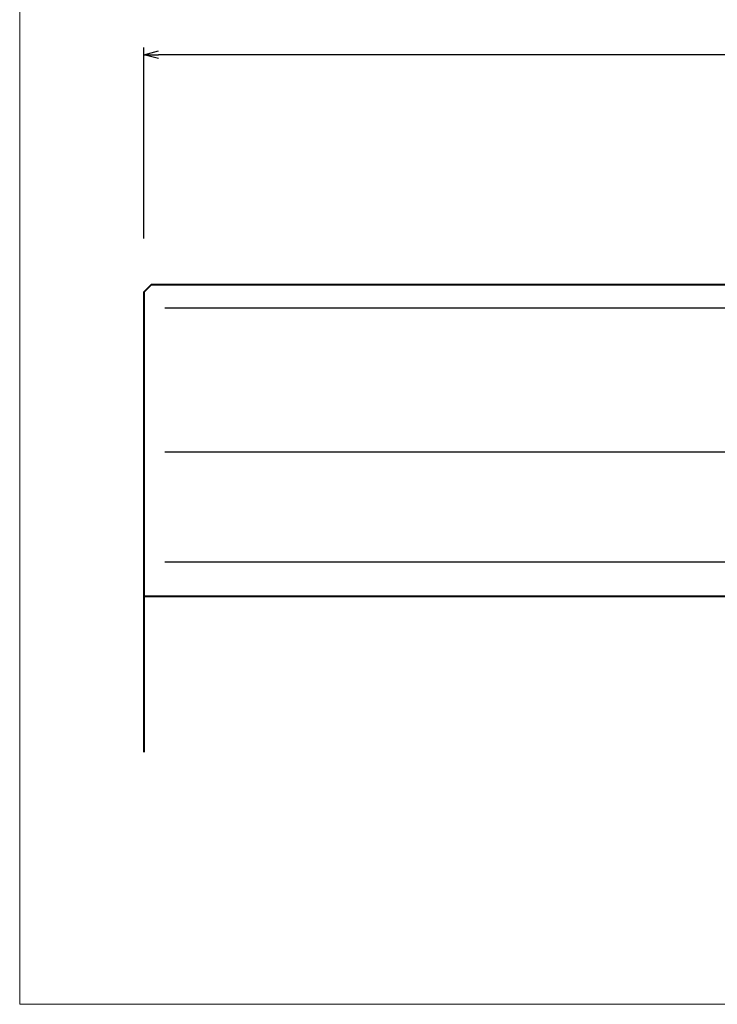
# Model space of a CAD drawing. Extents: x -335 to 1339, y 761 to 1310.
# Tile 1 of 256: x -335 to -263, y 1058 to 1159. Entities that reach past the tile are written whole.
import ezdxf
from ezdxf.enums import TextEntityAlignment as Align

# ---------------------------------------------------------------- set-up
doc = ezdxf.new("R2010")
doc.units = 0
doc.header["$MEASUREMENT"] = 0
for name, color, linetype, lineweight in [('B_ANNO_DIM', 7, 'Continuous', 18), ('B_ANNO_TEXT', 7, 'Continuous', 18), ('B_CONC', 1, 'Continuous', 40), ('B_CONC_PPT', 12, 'Continuous', 40), ('B_REBAR_SUB', 182, 'Continuous', 25)]:
    doc.layers.add(name, color=color, linetype=linetype, lineweight=lineweight)
doc.layers.add('B_ANNO_NOPLOT', color=47, linetype='Continuous', lineweight=18, plot=False)
doc.styles.add('Annotative', font='calibri.ttf', dxfattribs={"height": 0.0625})
doc.styles.get("Standard").update_dxf_attribs({"font": 'calibri.ttf'})
doc.dimstyles.new('Annotative', dxfattribs={"dimscale": 0, "dimtxt": 0.0625, "dimasz": 0.0625, "dimexe": 0.03125, "dimexo": 0.03125, "dimgap": 0.03125, "dimtad": 1, "dimdec": 3, "dimzin": 3, "dimdsep": 46, "dimlunit": 4, "dimtxsty": 'Standard', "dimblk": 'OPEN30', "dimcen": 0.03125, "dimaunit": 1, "dimadec": 0, "dimazin": 3, "dimtfac": 0.75, "dimtdec": 3, "dimtofl": 0, "dimtmove": 0, "dimatfit": 3, "dimldrblk": 'OPEN30', "dimfxl": 1, "dimtfill": 1, "dimfrac": 1, "dimtolj": 1, "dimtzin": 0, "dimarcsym": 0})

# ---------------------------------------------------------------- blocks, each defined once
blk = doc.blocks.new('_Open30')
at = {"color": 0, "linetype": 'ByBlock', "lineweight": -2}
for p, q in [((-1, 0.268), (0, 0)), ((0, 0), (-1, -0.268)), ((0, 0), (-1, 0))]:
    blk.add_line(p, q, dxfattribs=at)
blk = doc.blocks.new('*D954')
at = {"layer": 'B_ANNO_DIM', "color": 0, "lineweight": -2, "transparency": 16777216}
for p, q in [((12.75, 78.65), (12.75, 98.29)), ((193.1, 42.65), (193.1, 98.29)), ((191.6, 97.54), (14.25, 97.54))]:
    blk.add_line(p, q, dxfattribs=at)
at = {"layer": 'Defpoints', "color": 0, "transparency": 16777216}
for p in [(12.75, 97.54), (12.75, 77.9), (193.1, 41.9)]:
    blk.add_point(p, dxfattribs=at)
at = {"layer": 'B_ANNO_DIM', "color": 0, "lineweight": -2, "transparency": 16777216, "xscale": 1.5, "yscale": 1.5, "zscale": 1.5, "rotation": 180}
blk.add_blockref('_Open30', (12.75, 97.54), dxfattribs=at)
at = {"layer": 'B_ANNO_DIM', "color": 0, "lineweight": -2, "transparency": 16777216, "xscale": 1.5, "yscale": 1.5, "zscale": 1.5}
blk.add_blockref('_Open30', (193.1, 97.54), dxfattribs=at)
at = {"layer": 'B_ANNO_DIM', "color": 0, "transparency": 16777216, "insert": (102.92, 99.06), "char_height": 1.5, "attachment_point": 5, "bg_fill": 3, "box_fill_scale": 1.25, "bg_fill_color": 256, "bg_fill_true_color": 13158600, "bg_fill_transparency": 0}
blk.add_mtext('\\A1;{SEE "ABUTMENT" SHEETS FOR WING LENGTH}', dxfattribs=at)
blk = doc.blocks.new('INS_SS32_BASE')
at = {"layer": 'B_ANNO_NOPLOT', "flags": 128}
blk.add_lwpolyline([(0, 0), (0, 252), (323.93, 252), (323.93, 238.86), (378, 238.86), (378, 40.5), (316.57, 40.5), (316.57, 0), (0, 0)], dxfattribs=at)
at = {"layer": 'B_CONC'}
blk.add_lwpolyline([(143.08, 41.9), (12.75, 41.9), (12.75, 25.9)], dxfattribs=at)
at = {"layer": 'B_CONC_PPT', "flags": 128}
blk.add_lwpolyline([(143.08, 73.9), (13.5, 73.9), (12.75, 73.15), (12.75, 41.9)], dxfattribs=at)
at = {"layer": 'B_REBAR_SUB'}
for p, q in [((14.92, 71.53), (143.08, 71.53)), ((14.92, 56.74), (143.08, 56.74)), ((14.92, 45.46), (143.08, 45.46))]:
    blk.add_line(p, q, dxfattribs=at)
at = {"layer": 'B_ANNO_TEXT', "lineweight": 30}
for tag, p in [('SUB1', (311.28, 226.1)), ('SUB2', (319.28, 226.1))]:
    blk.add_attdef(tag, text='', height=1.5, dxfattribs=at).set_placement(p, align=Align.MIDDLE_CENTER)
at = {"layer": 'B_ANNO_TEXT', "style": 'Annotative'}
for tag, p in [('CORNER1', (97.36, 101.83)), ('CORNER2', (98.57, 3.31))]:
    blk.add_attdef(tag, text='', height=1.5, dxfattribs=at).set_placement(p, align=Align.BOTTOM_RIGHT)
blk = doc.blocks.new('*U953')
at = {"layer": 'B_ANNO_DIM'}
dim = blk.add_linear_dim(base=(12.749, 97.5442, 0.8422), p1=(193.0993, 41.8973, 0.8422), p2=(12.749, 77.9013, 0.8422), text='{SEE "ABUTMENT" SHEETS FOR WING LENGTH}', dimstyle='Annotative', dxfattribs=at)
dim.commit()
dim.dimension.update_dxf_attribs({"geometry": '*D954', "text_midpoint": (102.9242, 99.0627, 0.8422)})

msp = doc.modelspace()

# ---------------------------------------------------------------- block references
msp.add_blockref('*U953', (-335.06, 1058.3))

# ---------------------------------------------------------------- next in the draw order: block references
msp.add_blockref('INS_SS32_BASE', (-335.06, 1058.3))

doc.saveas('drawing.dxf')
